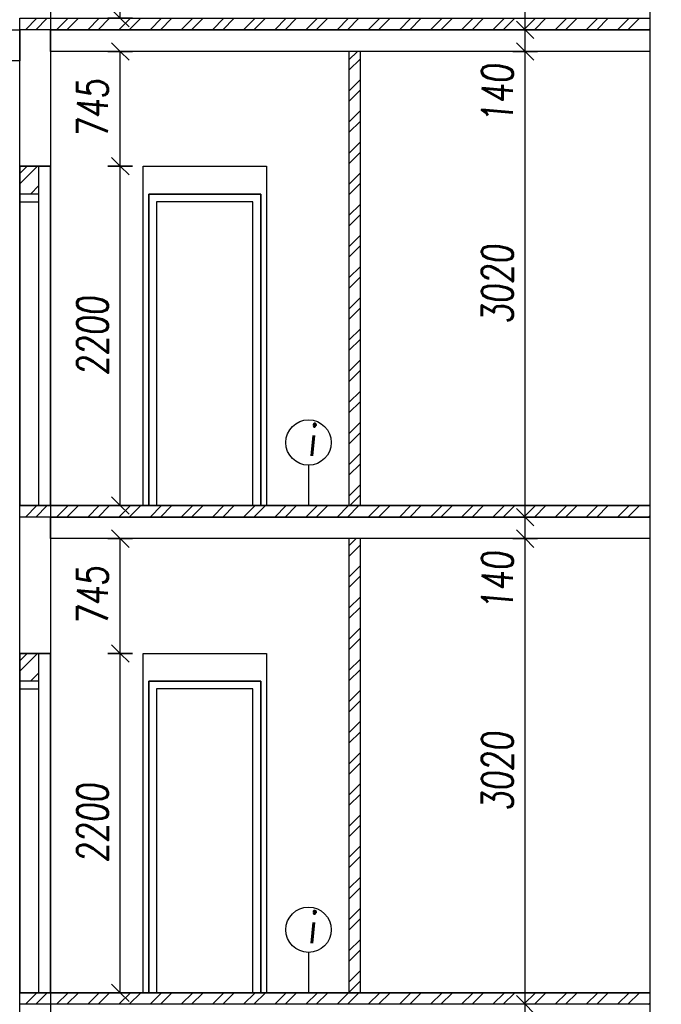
# Model space of a CAD drawing. Header units: millimetres. Extents: x 22267 to 193155, y 329430 to 541733.
# Tile 38 of 89: x 136537 to 140697, y 351515 to 357901. Entities that reach past the tile are written whole.
import ezdxf

# ---------------------------------------------------------------- set-up
doc = ezdxf.new("R2010")
doc.units = ezdxf.units.MM
for name, color, linetype in [('BOURÁNÍ PŘÍČEK', 30, 'Continuous'), ('DVERE', 4, 'Continuous'), ('KOTY_100', 7, 'Continuous'), ('KÓTY BP PODLAHA', 255, 'Continuous'), ('KÓTY BP PŘÍČKY', 255, 'Continuous'), ('TENKA', 4, 'Continuous'), ('TLUSTA', 2, 'Continuous'), ('ŽB', 1, 'Continuous')]:
    doc.layers.add(name, color=color, linetype=linetype)
doc.styles.add('CS-ROMANS', font='romans.shx', dxfattribs={"width": 0.75, "oblique": 5})
doc.styles.add('CS-ROMANS_100', font='romans.shx', dxfattribs={"width": 0.75, "oblique": 5, "height": 200})
doc.dimstyles.new('A_KÓTA_100', dxfattribs={"dimtxt": 200, "dimasz": 4, "dimexe": 100, "dimexo": 1500, "dimgap": 80, "dimtad": 1, "dimdec": 0, "dimdsep": 46, "dimtxsty": 'CS-ROMANS_100', "dimblk": 'KOT_CARA20', "dimcen": 90, "dimse1": 1, "dimse2": 1, "dimclrd": 256, "dimclre": 256, "dimclrt": 256, "dimadec": 0, "dimazin": 0, "dimtfac": 1, "dimtdec": 0, "dimtix": 1, "dimtmove": 2, "dimatfit": 3, "dimldrblk": 'OBLIQUE', "dimfxl": 1, "dimfxlon": 1, "dimtolj": 1, "dimarcsym": 0})

# ---------------------------------------------------------------- blocks, each defined once
blk = doc.blocks.new('KOT_CARA20')
for p, q in [((0, 20), (0, -20)), ((0, 0), (-14.1, -14.1)), ((0, 0), (14.1, 14.1))]:
    blk.add_line(p, q)
blk = doc.blocks.new('*D3192')
at = {"layer": 'Defpoints', "color": 0, "transparency": 16777216}
for p in [(139814.6, 351515.5), (139949.6, 351515.5), (139949.6, 351375.5)]:
    blk.add_point(p, dxfattribs=at)
at = {"layer": 'KOTY_100', "lineweight": -2, "transparency": 16777216}
for p, q in [((139814.6, 351519.5), (139814.6, 351523.5)), ((139814.6, 351375.5), (139814.6, 351515.5)), ((139814.6, 351371.5), (139814.6, 351367.5))]:
    blk.add_line(p, q, dxfattribs=at)
at = {"layer": 'KOTY_100', "lineweight": -2, "transparency": 16777216, "xscale": 4, "yscale": 4, "zscale": 4}
for p, rotation in [((139814.6, 351515.5), 270), ((139814.6, 351375.5), 90)]:
    blk.add_blockref('KOT_CARA20', p, dxfattribs=dict(at, rotation=rotation))
at = {"layer": 'KOTY_100', "transparency": 16777216, "insert": (139634.6, 351043.9), "char_height": 200, "attachment_point": 5, "rotation": 90, "style": 'CS-ROMANS_100'}
blk.add_mtext('\\A1;140', dxfattribs=at)
blk = doc.blocks.new('_OBLIQUE')
at = {"color": 0, "linetype": 'ByBlock', "ltscale": 15}
blk.add_line((-0.5, -0.5), (0.5, 0.5), dxfattribs=at)
blk = doc.blocks.new('*D3193')
at = {"layer": 'Defpoints', "color": 0, "transparency": 16777216}
for p in [(139814.6, 354535.5), (140011.2, 354535.5), (139949.6, 351515.5)]:
    blk.add_point(p, dxfattribs=at)
at = {"layer": 'KOTY_100', "lineweight": -2, "transparency": 16777216}
blk.add_line((139814.6, 351519.5), (139814.6, 354531.5), dxfattribs=at)
at = {"layer": 'KOTY_100', "lineweight": -2, "transparency": 16777216, "xscale": 4, "yscale": 4, "zscale": 4}
for p, rotation in [((139814.6, 354535.5), 90), ((139814.6, 351515.5), 270)]:
    blk.add_blockref('KOT_CARA20', p, dxfattribs=dict(at, rotation=rotation))
at = {"layer": 'KOTY_100', "transparency": 16777216, "insert": (139634.6, 353025.5), "char_height": 200, "attachment_point": 5, "rotation": 90, "style": 'CS-ROMANS_100'}
blk.add_mtext('\\A1;3020', dxfattribs=at)
blk = doc.blocks.new('*D3194')
at = {"layer": 'Defpoints', "color": 0, "transparency": 16777216}
for p in [(139814.6, 354675.5), (140017.4, 354675.5), (140011.2, 354535.5)]:
    blk.add_point(p, dxfattribs=at)
at = {"layer": 'KOTY_100', "lineweight": -2, "transparency": 16777216}
for p, q in [((139814.6, 354679.5), (139814.6, 354683.5)), ((139814.6, 354535.5), (139814.6, 354675.5)), ((139814.6, 354531.5), (139814.6, 354527.5))]:
    blk.add_line(p, q, dxfattribs=at)
at = {"layer": 'KOTY_100', "lineweight": -2, "transparency": 16777216, "xscale": 4, "yscale": 4, "zscale": 4}
for p, rotation in [((139814.6, 354675.5), 270), ((139814.6, 354535.5), 90)]:
    blk.add_blockref('KOT_CARA20', p, dxfattribs=dict(at, rotation=rotation))
at = {"layer": 'KOTY_100', "transparency": 16777216, "insert": (139634.6, 354260.8), "char_height": 200, "attachment_point": 5, "rotation": 90, "style": 'CS-ROMANS_100'}
blk.add_mtext('\\A1;140', dxfattribs=at)
blk = doc.blocks.new('*D3195')
at = {"layer": 'Defpoints', "color": 0, "transparency": 16777216}
for p in [(139814.6, 357695.5), (140011.4, 357695.5), (140017.4, 354675.5)]:
    blk.add_point(p, dxfattribs=at)
at = {"layer": 'KOTY_100', "lineweight": -2, "transparency": 16777216}
blk.add_line((139814.6, 354679.5), (139814.6, 357691.5), dxfattribs=at)
at = {"layer": 'KOTY_100', "lineweight": -2, "transparency": 16777216, "xscale": 4, "yscale": 4, "zscale": 4}
for p, rotation in [((139814.6, 357695.5), 90), ((139814.6, 354675.5), 270)]:
    blk.add_blockref('KOT_CARA20', p, dxfattribs=dict(at, rotation=rotation))
at = {"layer": 'KOTY_100', "transparency": 16777216, "insert": (139634.6, 356185.5), "char_height": 200, "attachment_point": 5, "rotation": 90, "style": 'CS-ROMANS_100'}
blk.add_mtext('\\A1;3020', dxfattribs=at)
blk = doc.blocks.new('*D3196')
at = {"layer": 'Defpoints', "color": 0, "transparency": 16777216}
for p in [(139814.6, 357835.5), (139949.6, 357835.5), (140011.4, 357695.5)]:
    blk.add_point(p, dxfattribs=at)
at = {"layer": 'KOTY_100', "lineweight": -2, "transparency": 16777216}
for p, q in [((139814.6, 357839.5), (139814.6, 357843.5)), ((139814.6, 357695.5), (139814.6, 357835.5)), ((139814.6, 357691.5), (139814.6, 357687.5))]:
    blk.add_line(p, q, dxfattribs=at)
at = {"layer": 'KOTY_100', "lineweight": -2, "transparency": 16777216, "xscale": 4, "yscale": 4, "zscale": 4}
for p, rotation in [((139814.6, 357835.5), 270), ((139814.6, 357695.5), 90)]:
    blk.add_blockref('KOT_CARA20', p, dxfattribs=dict(at, rotation=rotation))
at = {"layer": 'KOTY_100', "transparency": 16777216, "insert": (139634.6, 357420.7), "char_height": 200, "attachment_point": 5, "rotation": 90, "style": 'CS-ROMANS_100'}
blk.add_mtext('\\A1;140', dxfattribs=at)
blk = doc.blocks.new('*D3197')
at = {"layer": 'Defpoints', "color": 0, "transparency": 16777216}
for p in [(139814.6, 360855.5), (139949.6, 360855.5), (139949.6, 357835.5)]:
    blk.add_point(p, dxfattribs=at)
at = {"layer": 'KOTY_100', "lineweight": -2, "transparency": 16777216}
blk.add_line((139814.6, 357839.5), (139814.6, 360851.5), dxfattribs=at)
at = {"layer": 'KOTY_100', "lineweight": -2, "transparency": 16777216, "xscale": 4, "yscale": 4, "zscale": 4}
for p, rotation in [((139814.6, 360855.5), 90), ((139814.6, 357835.5), 270)]:
    blk.add_blockref('KOT_CARA20', p, dxfattribs=dict(at, rotation=rotation))
at = {"layer": 'KOTY_100', "transparency": 16777216, "insert": (139634.6, 359345.5), "char_height": 200, "attachment_point": 5, "rotation": 90, "style": 'CS-ROMANS_100'}
blk.add_mtext('\\A1;3020', dxfattribs=at)
blk = doc.blocks.new('*D3428')
at = {"layer": 'Defpoints', "color": 0, "transparency": 16777216}
for p in [(136737.4, 353790.5), (137189.8, 353790.5), (136832.1, 351590.5)]:
    blk.add_point(p, dxfattribs=at)
at = {"layer": 'KÓTY BP PŘÍČKY', "lineweight": -2, "transparency": 16777216}
blk.add_line((137189.8, 351594.5), (137189.8, 353786.5), dxfattribs=at)
at = {"layer": 'KÓTY BP PŘÍČKY', "lineweight": -2, "transparency": 16777216, "xscale": 4, "yscale": 4, "zscale": 4}
for p, rotation in [((137189.8, 353790.5), 90), ((137189.8, 351590.5), 270)]:
    blk.add_blockref('KOT_CARA20', p, dxfattribs=dict(at, rotation=rotation))
at = {"layer": 'KÓTY BP PŘÍČKY', "transparency": 16777216, "insert": (137009.8, 352690.5), "char_height": 200, "attachment_point": 5, "rotation": 90, "style": 'CS-ROMANS_100'}
blk.add_mtext('\\A1;2200', dxfattribs=at)
blk = doc.blocks.new('*D3429')
at = {"layer": 'Defpoints', "color": 0, "transparency": 16777216}
for p in [(137189.8, 354535.5), (137397, 354535.5), (136737.4, 353790.5)]:
    blk.add_point(p, dxfattribs=at)
at = {"layer": 'KÓTY BP PŘÍČKY', "lineweight": -2, "transparency": 16777216}
blk.add_line((137189.8, 353794.5), (137189.8, 354531.5), dxfattribs=at)
at = {"layer": 'KÓTY BP PŘÍČKY', "lineweight": -2, "transparency": 16777216, "xscale": 4, "yscale": 4, "zscale": 4}
for p, rotation in [((137189.8, 354535.5), 90), ((137189.8, 353790.5), 270)]:
    blk.add_blockref('KOT_CARA20', p, dxfattribs=dict(at, rotation=rotation))
at = {"layer": 'KÓTY BP PŘÍČKY', "transparency": 16777216, "insert": (137009.8, 354163), "char_height": 200, "attachment_point": 5, "rotation": 90, "style": 'CS-ROMANS_100'}
blk.add_mtext('\\A1;745', dxfattribs=at)
blk = doc.blocks.new('*D3430')
at = {"layer": 'Defpoints', "color": 0, "transparency": 16777216}
for p in [(136737.4, 356950.5), (137189.8, 356950.5), (136832.1, 354750.5)]:
    blk.add_point(p, dxfattribs=at)
at = {"layer": 'KÓTY BP PŘÍČKY', "lineweight": -2, "transparency": 16777216}
blk.add_line((137189.8, 354754.5), (137189.8, 356946.5), dxfattribs=at)
at = {"layer": 'KÓTY BP PŘÍČKY', "lineweight": -2, "transparency": 16777216, "xscale": 4, "yscale": 4, "zscale": 4}
for p, rotation in [((137189.8, 356950.5), 90), ((137189.8, 354750.5), 270)]:
    blk.add_blockref('KOT_CARA20', p, dxfattribs=dict(at, rotation=rotation))
at = {"layer": 'KÓTY BP PŘÍČKY', "transparency": 16777216, "insert": (137009.8, 355850.5), "char_height": 200, "attachment_point": 5, "rotation": 90, "style": 'CS-ROMANS_100'}
blk.add_mtext('\\A1;2200', dxfattribs=at)
blk = doc.blocks.new('*D3431')
at = {"layer": 'Defpoints', "color": 0, "transparency": 16777216}
for p in [(137189.8, 357695.5), (137397, 357695.5), (136737.4, 356950.5)]:
    blk.add_point(p, dxfattribs=at)
at = {"layer": 'KÓTY BP PŘÍČKY', "lineweight": -2, "transparency": 16777216}
blk.add_line((137189.8, 356954.5), (137189.8, 357691.5), dxfattribs=at)
at = {"layer": 'KÓTY BP PŘÍČKY', "lineweight": -2, "transparency": 16777216, "xscale": 4, "yscale": 4, "zscale": 4}
for p, rotation in [((137189.8, 357695.5), 90), ((137189.8, 356950.5), 270)]:
    blk.add_blockref('KOT_CARA20', p, dxfattribs=dict(at, rotation=rotation))
at = {"layer": 'KÓTY BP PŘÍČKY', "transparency": 16777216, "insert": (137009.8, 357323), "char_height": 200, "attachment_point": 5, "rotation": 90, "style": 'CS-ROMANS_100'}
blk.add_mtext('\\A1;745', dxfattribs=at)
blk = doc.blocks.new('*D3432')
at = {"layer": 'Defpoints', "color": 0, "transparency": 16777216}
for p in [(136737.4, 360110.5), (137189.8, 360110.5), (136832.1, 357910.5)]:
    blk.add_point(p, dxfattribs=at)
at = {"layer": 'KÓTY BP PŘÍČKY', "lineweight": -2, "transparency": 16777216}
blk.add_line((137189.8, 357914.5), (137189.8, 360106.5), dxfattribs=at)
at = {"layer": 'KÓTY BP PŘÍČKY', "lineweight": -2, "transparency": 16777216, "xscale": 4, "yscale": 4, "zscale": 4}
for p, rotation in [((137189.8, 360110.5), 90), ((137189.8, 357910.5), 270)]:
    blk.add_blockref('KOT_CARA20', p, dxfattribs=dict(at, rotation=rotation))
at = {"layer": 'KÓTY BP PŘÍČKY', "transparency": 16777216, "insert": (137009.8, 359010.5), "char_height": 200, "attachment_point": 5, "rotation": 90, "style": 'CS-ROMANS_100'}
blk.add_mtext('\\A1;2200', dxfattribs=at)

msp = doc.modelspace()

# ---------------------------------------------------------------- hatches: boundary and pattern name
at = {"layer": 'BOURÁNÍ PŘÍČEK'}
h = msp.add_hatch(dxfattribs=at)
h.set_pattern_fill('ANSI32', color=256, scale=15)
h.set_pattern_definition([(45, (-3e-10, -44240), (-101.02788, 101.02788), []), (45, (67.35, -44240), (-101.02788, 101.02788), [])])
h.paths.add_polyline_path([(136537.4, 357910.5), (140622.4, 357910.5), (140622.4, 357835.5), (136537.4, 357835.5)])
h = msp.add_hatch(dxfattribs=at)
h.set_pattern_fill('ANSI32', color=256, scale=15)
h.set_pattern_definition([(45, (98618.94, -45305), (-101.02788, 101.02788), []), (45, (98686.29, -45305), (-101.02788, 101.02788), [])])
h.paths.add_polyline_path([(138672.4, 357695.5), (138747.4, 357695.5), (138747.4, 354750.5), (138672.4, 354750.5)])
h = msp.add_hatch(dxfattribs=at)
h.set_pattern_fill('ANSI32', color=256, scale=15)
h.set_pattern_definition([(45, (96476.44, -46050), (-101.02788, 101.02788), []), (45, (96543.79, -46050), (-101.02788, 101.02788), [])])
h.paths.add_polyline_path([(136537.4, 356950.5), (136662.4, 356950.5), (136662.4, 356770.5), (136537.4, 356770.5)])
h = msp.add_hatch(dxfattribs=at)
h.set_pattern_fill('ANSI32', color=256, scale=15)
h.set_pattern_definition([(45, (1e-10, -47400), (-101.02788, 101.02788), []), (45, (67.35, -47400), (-101.02788, 101.02788), [])])
h.paths.add_polyline_path([(136537.4, 354750.5), (140622.4, 354750.5), (140622.4, 354675.5), (136537.4, 354675.5)])
h = msp.add_hatch(dxfattribs=at)
h.set_pattern_fill('ANSI32', color=256, scale=15)
h.set_pattern_definition([(45, (98611.44, -48465), (-101.02788, 101.02788), []), (45, (98678.79, -48465), (-101.02788, 101.02788), [])])
h.paths.add_polyline_path([(138672.4, 354535.5), (138747.4, 354535.5), (138747.4, 351590.5), (138672.4, 351590.5)])
h = msp.add_hatch(dxfattribs=at)
h.set_pattern_fill('ANSI32', color=256, scale=15)
h.set_pattern_definition([(45, (96476.44, -49210), (-101.02788, 101.02788), []), (45, (96543.79, -49210), (-101.02788, 101.02788), [])])
h.paths.add_polyline_path([(136537.4, 353790.5), (136662.4, 353790.5), (136662.4, 353610.5), (136537.4, 353610.5)])
h = msp.add_hatch(dxfattribs=at)
h.set_pattern_fill('ANSI32', color=256, scale=15)
h.set_pattern_definition([(45, (1e-10, -50560), (-101.02788, 101.02788), []), (45, (67.35, -50560), (-101.02788, 101.02788), [])])
h.paths.add_polyline_path([(136537.4, 351590.5), (140622.4, 351590.5), (140622.4, 351515.5), (136537.4, 351515.5)])

# ---------------------------------------------------------------- linework, layer by layer
for points in [[(136737.4, 406325.5), (136737.4, 336050.5)], [(138672.4, 357695.5), (138672.4, 354750.5)], [(138747.4, 354750.5), (138747.4, 357695.5)], [(136662.4, 354750.5), (136662.4, 356950.5)], [(138672.4, 354535.5), (138672.4, 351590.5)], [(138747.4, 351590.5), (138747.4, 354535.5)], [(136662.4, 351590.5), (136662.4, 353790.5)]]:
    msp.add_lwpolyline(points, dxfattribs=at)
for points in [[(136537.4, 357910.5), (140622.4, 357910.5), (140622.4, 357835.5), (136537.4, 357835.5)], [(136537.4, 354750.5), (136737.4, 354750.5), (136737.4, 356950.5), (136537.4, 356950.5)], [(136537.4, 356950.5), (136737.4, 356950.5), (136737.4, 354750.5), (136537.4, 354750.5)], [(136537.4, 356720.5), (136662.4, 356720.5), (136662.4, 356770.5), (136537.4, 356770.5)], [(137374.9, 354750.5), (138099.9, 354750.5), (138099.9, 356770.5), (137374.9, 356770.5)], [(137424.9, 354750.5), (138049.9, 354750.5), (138049.9, 356720.5), (137424.9, 356720.5)], [(136537.4, 354750.5), (140622.4, 354750.5), (140622.4, 354675.5), (136537.4, 354675.5)], [(136537.4, 351590.5), (136737.4, 351590.5), (136737.4, 353790.5), (136537.4, 353790.5)], [(136537.4, 353790.5), (136737.4, 353790.5), (136737.4, 351590.5), (136537.4, 351590.5)], [(136537.4, 353560.5), (136662.4, 353560.5), (136662.4, 353610.5), (136537.4, 353610.5)], [(137374.9, 351590.5), (138099.9, 351590.5), (138099.9, 353610.5), (137374.9, 353610.5)], [(137374.9, 353610.5), (138099.9, 353610.5), (138099.9, 351590.5), (137374.9, 351590.5)], [(137424.9, 351590.5), (138049.9, 351590.5), (138049.9, 353560.5), (137424.9, 353560.5)], [(136537.4, 351590.5), (140622.4, 351590.5), (140622.4, 351515.5), (136537.4, 351515.5)]]:
    msp.add_lwpolyline(points, close=True, dxfattribs=at)
at = {"layer": 'DVERE'}
for points in [[(137337.4, 356950.5), (138137.4, 356950.5), (138137.4, 354750.5), (137337.4, 354750.5)], [(137337.4, 353790.5), (138137.4, 353790.5), (138137.4, 351590.5), (137337.4, 351590.5)]]:
    msp.add_lwpolyline(points, close=True, dxfattribs=at)
at = {"layer": 'KÓTY BP PODLAHA'}
for centre in [(138410.3, 355159), (138410.3, 351999)]:
    msp.add_circle(centre, 147.1, dxfattribs=at)
at = {"layer": 'KÓTY BP PŘÍČKY'}
for p, q in [((138410.3, 355011.9), (138410.3, 354750.5)), ((138410.3, 351851.9), (138410.3, 351590.5))]:
    msp.add_line(p, q, dxfattribs=at)
at = {"layer": 'TENKA'}
for points in [[(140622.4, 357835.5), (136737.4, 357835.5)], [(140622.4, 354675.5), (136737.4, 354675.5)]]:
    msp.add_lwpolyline(points, dxfattribs=at)
msp.add_lwpolyline([(137374.9, 356770.5), (138099.9, 356770.5), (138099.9, 354750.5), (137374.9, 354750.5)], close=True, dxfattribs=at)
at = {"layer": 'TLUSTA'}
for points in [[(140622.4, 402075.5), (140622.4, 349935.5)], [(140622.4, 357695.5), (136737.4, 357695.5)], [(140622.4, 354750.5), (136737.4, 354750.5)], [(140622.4, 354535.5), (136737.4, 354535.5)], [(140622.4, 351590.5), (136737.4, 351590.5)]]:
    msp.add_lwpolyline(points, dxfattribs=at)
at = {"layer": 'ŽB'}
msp.add_lwpolyline([(140622.4, 402075.5), (140622.4, 349935.5), (140772.4, 349935.5), (140772.4, 402075.5)], dxfattribs=at)
for points in [[(136537.4, 357910.5), (136737.4, 357910.5), (136737.4, 356950.5), (136537.4, 356950.5)], [(129937.4, 357835.5), (136537.4, 357835.5), (136537.4, 357635.5), (129937.4, 357635.5)], [(136737.4, 357835.5), (140622.4, 357835.5), (140622.4, 357695.5), (136737.4, 357695.5)], [(136537.4, 354750.5), (136737.4, 354750.5), (136737.4, 353790.5), (136537.4, 353790.5)], [(136737.4, 354675.5), (140622.4, 354675.5), (140622.4, 354535.5), (136737.4, 354535.5)], [(136537.4, 351590.5), (136737.4, 351590.5), (136737.4, 350630.5), (136537.4, 350630.5)]]:
    msp.add_lwpolyline(points, close=True, dxfattribs=at)

# ---------------------------------------------------------------- texts
at = {"layer": 'KÓTY BP PODLAHA', "char_height": 200, "width": 78.647, "attachment_point": 4, "style": 'CS-ROMANS'}
for insert in [(138406.4, 355172), (138406.4, 352012)]:
    msp.add_mtext('\\A1;i', dxfattribs=dict(at, insert=insert))

# ---------------------------------------------------------------- dimensions: what is measured, and where the dimension line sits
at = {"layer": 'KOTY_100'}
for base, p1, p2, picture, middle in [((139814.6, 360855.5), (139949.6, 357835.5), (139949.6, 360855.5), '*D3197', (139634.6, 359345.5)), ((139814.6, 357695.5), (140017.4, 354675.5), (140011.4, 357695.5), '*D3195', (139634.6, 356185.5)), ((139814.6, 354535.5), (139949.6, 351515.5), (140011.2, 354535.5), '*D3193', (139634.6, 353025.5))]:
    dim = msp.add_linear_dim(base=base, p1=p1, p2=p2, angle=90, dimstyle='A_KÓTA_100', dxfattribs=at)
    dim.commit()
    dim.dimension.update_dxf_attribs({"geometry": picture, "text_midpoint": middle})
for base, p1, p2, picture, middle in [((139814.6, 357835.5), (140011.4, 357695.5), (139949.6, 357835.5), '*D3196', (139634.6, 357420.7)), ((139814.6, 354675.5), (140011.2, 354535.5), (140017.4, 354675.5), '*D3194', (139634.6, 354260.8)), ((139814.6, 351515.5), (139949.6, 351375.5), (139949.6, 351515.5), '*D3192', (139634.6, 351043.9))]:
    dim = msp.add_linear_dim(base=base, p1=p1, p2=p2, angle=90, dimstyle='A_KÓTA_100', dxfattribs=at)
    dim.commit()
    dim.dimension.update_dxf_attribs({"geometry": picture, "text_midpoint": middle, "dimtype": 160})
at = {"layer": 'KÓTY BP PŘÍČKY'}
for base, p1, p2, picture, middle in [((137189.8, 360110.5), (136832.1, 357910.5), (136737.4, 360110.5), '*D3432', (137009.8, 359010.5)), ((137189.8, 357695.5), (136737.4, 356950.5), (137397, 357695.5), '*D3431', (137009.8, 357323)), ((137189.8, 356950.5), (136832.1, 354750.5), (136737.4, 356950.5), '*D3430', (137009.8, 355850.5)), ((137189.8, 354535.5), (136737.4, 353790.5), (137397, 354535.5), '*D3429', (137009.8, 354163)), ((137189.8, 353790.5), (136832.1, 351590.5), (136737.4, 353790.5), '*D3428', (137009.8, 352690.5))]:
    dim = msp.add_linear_dim(base=base, p1=p1, p2=p2, angle=90, dimstyle='A_KÓTA_100', dxfattribs=at)
    dim.commit()
    dim.dimension.update_dxf_attribs({"geometry": picture, "text_midpoint": middle})

doc.saveas('drawing.dxf')
